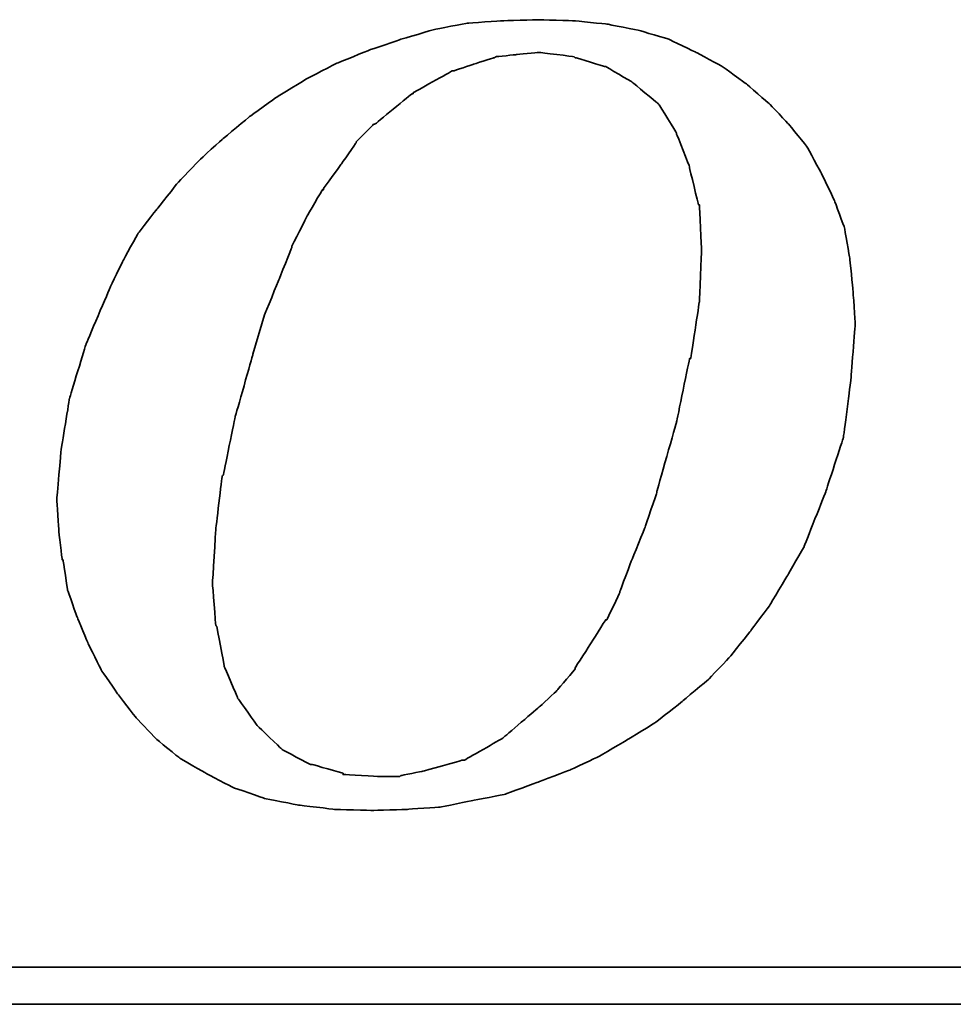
# Model space of a CAD drawing. Header units: millimetres. Extents: x 168 to 651, y 608 to 775.
# Tile 37 of 54: x 547.41 to 555.03, y 656.03 to 664.07. Entities that reach past the tile are written whole.
import ezdxf

# ---------------------------------------------------------------- set-up
doc = ezdxf.new("R2010")
doc.units = ezdxf.units.MM
doc.layers.add('DIM', color=4, linetype='Continuous')
doc.layers.add('layer 1', color=7, linetype='Continuous')

# ---------------------------------------------------------------- blocks, each defined once
blk = doc.blocks.new('TBI MOTION logo(完整正式版)')
at = {"layer": 'layer 1', "color": 22, "lineweight": 35}
for points, knots in [([(-11.34375, -6.98375), (-11.34375, -6.98375), (-10.91375, -7.43875), (-10.91375, -7.43875), (-10.91375, -7.43875), (-10.91375, -7.43875), (-10.38625, -7.87125), (-10.38625, -7.87125), (-10.38625, -7.87125), (-10.38625, -7.87125), (-9.81125, -8.20375), (-9.81125, -8.20375), (-9.81125, -8.20375), (-9.81125, -8.20375), (-9.21125, -8.51875), (-9.21125, -8.51875), (-9.21125, -8.51875), (-9.21125, -8.51875), (-8.51625, -8.75875), (-8.51625, -8.75875), (-8.51625, -8.75875), (-8.51625, -8.75875), (-7.77125, -8.90375), (-7.77125, -8.90375), (-7.77125, -8.90375), (-7.77125, -8.90375), (-6.97875, -8.99875), (-6.97875, -8.99875), (-6.97875, -8.99875), (-6.97875, -8.99875), (-6.14125, -9.02375), (-6.14125, -9.02375), (-6.14125, -9.02375), (-6.14125, -9.02375), (-5.37125, -8.99875), (-5.37125, -8.99875), (-5.37125, -8.99875), (-5.37125, -8.99875), (-4.65375, -8.94875), (-4.65375, -8.94875), (-4.65375, -8.94875), (-4.65375, -8.94875), (-3.93375, -8.80625), (-3.93375, -8.80625), (-3.93375, -8.80625), (-3.93375, -8.80625), (-3.21375, -8.66375), (-3.21375, -8.66375), (-3.21375, -8.66375), (-3.21375, -8.66375), (-2.49375, -8.39875), (-2.49375, -8.39875), (-2.49375, -8.39875), (-2.49375, -8.39875), (-1.79875, -8.13375), (-1.79875, -8.13375), (-1.79875, -8.13375), (-1.79875, -8.13375), (-1.17375, -7.84375), (-1.17375, -7.84375), (-1.17375, -7.84375), (-1.17375, -7.84375), (-0.52375, -7.46375), (-0.52375, -7.46375), (-0.52375, -7.46375), (-0.52375, -7.46375), (0.10124, -7.07875), (0.10124, -7.07875), (0.10124, -7.07875), (0.10124, -7.07875), (0.67625, -6.62375), (0.67625, -6.62375), (0.67625, -6.62375), (0.67625, -6.62375), (1.24874, -6.14375), (1.24874, -6.14375), (1.24874, -6.14375), (1.24874, -6.14375), (1.72874, -5.64125), (1.72874, -5.64125), (1.72874, -5.64125), (1.72874, -5.64125), (2.18624, -5.06375), (2.18624, -5.06375), (2.18624, -5.06375), (2.18624, -5.06375), (2.61625, -4.48874), (2.61625, -4.48874), (2.61625, -4.48874), (2.61625, -4.48874), (3.00125, -3.83874), (3.00125, -3.83874), (3.00125, -3.83874), (3.00125, -3.83874), (3.36124, -3.21374), (3.36124, -3.21374), (3.36124, -3.21374), (3.36124, -3.21374), (3.84374, -1.99125), (3.84374, -1.99125), (3.84374, -1.99125), (3.84374, -1.99125), (4.22625, -0.81875), (4.22625, -0.81875), (4.22625, -0.81875), (4.22625, -0.81875), (4.39125, 0.45624), (4.39125, 0.45624), (4.39125, 0.45624), (4.39125, 0.45624), (4.48874, 1.70124), (4.48874, 1.70124), (4.48874, 1.70124), (4.48874, 1.70124), (4.43874, 2.44625), (4.43874, 2.44625), (4.43874, 2.44625), (4.43874, 2.44625), (4.36874, 3.14125), (4.36874, 3.14125), (4.36874, 3.14125), (4.36874, 3.14125), (4.25125, 3.81125), (4.25125, 3.81125), (4.25125, 3.81125), (4.25125, 3.81125), (4.03124, 4.41125), (4.03124, 4.41125), (4.03124, 4.41125), (4.03124, 4.41125), (3.74374, 5.01125), (3.74374, 5.01125), (3.74374, 5.01125), (3.74374, 5.01125), (3.43124, 5.58875), (3.43124, 5.58875), (3.43124, 5.58875), (3.43124, 5.58875), (3.02625, 6.09125), (3.02625, 6.09125), (3.02625, 6.09125), (3.02625, 6.09125), (2.59374, 6.54875), (2.59374, 6.54875), (2.59374, 6.54875), (2.59374, 6.54875), (2.09124, 6.98125), (2.09124, 6.98125), (2.09124, 6.98125), (2.09124, 6.98125), (1.56124, 7.36625), (1.56124, 7.36625), (1.56124, 7.36625), (1.56124, 7.36625), (0.98624, 7.67625), (0.98624, 7.67625), (0.98624, 7.67625), (0.98624, 7.67625), (0.38624, 7.96375), (0.38624, 7.96375), (0.38624, 7.96375), (0.38624, 7.96375), (-0.25875, 8.15625), (-0.25875, 8.15625), (-0.25875, 8.15625), (-0.25875, 8.15625), (-0.98125, 8.30125), (-0.98125, 8.30125), (-0.98125, 8.30125), (-0.98125, 8.30125), (-1.70124, 8.37125), (-1.70124, 8.37125), (-1.70124, 8.37125), (-1.70124, 8.37125), (-2.49375, 8.39624), (-2.49375, 8.39624), (-2.49375, 8.39624), (-2.49375, 8.39624), (-3.28625, 8.37125), (-3.28625, 8.37125), (-3.28625, 8.37125), (-3.28625, 8.37125), (-4.05125, 8.32125), (-4.05125, 8.32125), (-4.05125, 8.32125), (-4.05125, 8.32125), (-4.77375, 8.18125), (-4.77375, 8.18125), (-4.77375, 8.18125), (-4.77375, 8.18125), (-5.51625, 7.96375), (-5.51625, 7.96375), (-5.51625, 7.96375), (-5.51625, 7.96375), (-6.21125, 7.72625), (-6.21125, 7.72625), (-6.21125, 7.72625), (-6.21125, 7.72625), (-6.92875, 7.43625), (-6.92875, 7.43625), (-6.92875, 7.43625), (-6.92875, 7.43625), (-7.57875, 7.10125), (-7.57875, 7.10125), (-7.57875, 7.10125), (-7.57875, 7.10125), (-8.24875, 6.69125), (-8.24875, 6.69125), (-8.24875, 6.69125), (-8.24875, 6.69125), (-8.84875, 6.26125), (-8.84875, 6.26125), (-8.84875, 6.26125), (-8.84875, 6.26125), (-9.42625, 5.78125), (-9.42625, 5.78125), (-9.42625, 5.78125), (-9.42625, 5.78125), (-9.95375, 5.30125), (-9.95375, 5.30125), (-9.95375, 5.30125), (-9.95375, 5.30125), (-10.43375, 4.79624), (-10.43375, 4.79624), (-10.43375, 4.79624), (-10.43375, 4.79624), (-10.88875, 4.22125), (-10.88875, 4.22125), (-10.88875, 4.22125), (-10.88875, 4.22125), (-11.29875, 3.69375), (-11.29875, 3.69375), (-11.29875, 3.69375), (-11.29875, 3.69375), (-11.63375, 3.09125), (-11.63375, 3.09125), (-11.63375, 3.09125), (-11.63375, 3.09125), (-11.91875, 2.49625), (-11.91875, 2.49625), (-11.91875, 2.49625), (-11.91875, 2.49625), (-12.44875, 1.24625), (-12.44875, 1.24625), (-12.44875, 1.24625), (-12.44875, 1.24625), (-12.80875, 0.06874), (-12.80875, 0.06874), (-12.80875, 0.06874), (-12.80875, 0.06874), (-12.99875, -1.07875), (-12.99875, -1.07875), (-12.99875, -1.07875), (-12.99875, -1.07875), (-13.09375, -2.18375), (-13.09375, -2.18375), (-13.09375, -2.18375), (-13.09375, -2.18375), (-13.04875, -2.85375), (-13.04875, -2.85375), (-13.04875, -2.85375), (-13.04875, -2.85375), (-12.97375, -3.50375), (-12.97375, -3.50375), (-12.97375, -3.50375), (-12.97375, -3.50375), (-12.95375, -3.50375), (-12.95375, -3.50375), (-12.95375, -3.50375), (-12.95375, -3.50375), (-12.85375, -4.17375), (-12.85375, -4.17375), (-12.85375, -4.17375), (-12.85375, -4.17375), (-12.63875, -4.77624), (-12.63875, -4.77624), (-12.63875, -4.77624), (-12.63875, -4.77624), (-12.39875, -5.35125), (-12.39875, -5.35125), (-12.39875, -5.35125), (-12.39875, -5.35125), (-12.11375, -5.92875), (-12.11375, -5.92875), (-12.11375, -5.92875), (-12.11375, -5.92875), (-11.75375, -6.45375), (-11.75375, -6.45375), (-11.75375, -6.45375), (-11.75375, -6.45375), (-11.34375, -6.98375), (-11.34375, -6.98375)], [0, 0, 0, 0, 0.01369863, 0.01369863, 0.01369863, 0.01369864, 0.02739726, 0.02739726, 0.02739726, 0.02739727, 0.04109589, 0.04109589, 0.04109589, 0.0410959, 0.05479452, 0.05479452, 0.05479452, 0.05479453, 0.06849315, 0.06849315, 0.06849315, 0.06849316, 0.08219178, 0.08219178, 0.08219178, 0.08219179, 0.09589041, 0.09589041, 0.09589041, 0.09589042, 0.10958904, 0.10958904, 0.10958904, 0.10958905, 0.12328767, 0.12328767, 0.12328767, 0.12328768, 0.1369863, 0.1369863, 0.1369863, 0.13698631, 0.15068493, 0.15068493, 0.15068493, 0.15068494, 0.16438356, 0.16438356, 0.16438356, 0.16438357, 0.17808219, 0.17808219, 0.17808219, 0.1780822, 0.19178082, 0.19178082, 0.19178082, 0.19178083, 0.20547945, 0.20547945, 0.20547945, 0.20547946, 0.21917808, 0.21917808, 0.21917808, 0.21917809, 0.23287671, 0.23287671, 0.23287671, 0.23287672, 0.24657534, 0.24657534, 0.24657534, 0.24657535, 0.26027397, 0.26027397, 0.26027397, 0.26027398, 0.2739726, 0.2739726, 0.2739726, 0.27397261, 0.28767123, 0.28767123, 0.28767123, 0.28767124, 0.30136986, 0.30136986, 0.30136986, 0.30136987, 0.31506849, 0.31506849, 0.31506849, 0.3150685, 0.32876712, 0.32876712, 0.32876712, 0.32876713, 0.34246575, 0.34246575, 0.34246575, 0.34246576, 0.35616438, 0.35616438, 0.35616438, 0.35616439, 0.36986301, 0.36986301, 0.36986301, 0.36986302, 0.38356164, 0.38356164, 0.38356164, 0.38356165, 0.39726027, 0.39726027, 0.39726027, 0.39726028, 0.4109589, 0.4109589, 0.4109589, 0.41095891, 0.42465753, 0.42465753, 0.42465753, 0.42465754, 0.43835616, 0.43835616, 0.43835616, 0.43835617, 0.45205479, 0.45205479, 0.45205479, 0.4520548, 0.46575342, 0.46575342, 0.46575342, 0.46575343, 0.47945205, 0.47945205, 0.47945205, 0.47945206, 0.49315068, 0.49315068, 0.49315068, 0.49315069, 0.50684932, 0.50684932, 0.50684932, 0.50684933, 0.52054795, 0.52054795, 0.52054795, 0.52054796, 0.53424658, 0.53424658, 0.53424658, 0.53424659, 0.54794521, 0.54794521, 0.54794521, 0.54794522, 0.56164384, 0.56164384, 0.56164384, 0.56164385, 0.57534247, 0.57534247, 0.57534247, 0.57534248, 0.5890411, 0.5890411, 0.5890411, 0.58904111, 0.60273973, 0.60273973, 0.60273973, 0.60273974, 0.61643836, 0.61643836, 0.61643836, 0.61643837, 0.63013699, 0.63013699, 0.63013699, 0.630137, 0.64383562, 0.64383562, 0.64383562, 0.64383563, 0.65753425, 0.65753425, 0.65753425, 0.65753426, 0.67123288, 0.67123288, 0.67123288, 0.67123289, 0.68493151, 0.68493151, 0.68493151, 0.68493152, 0.69863014, 0.69863014, 0.69863014, 0.69863015, 0.71232877, 0.71232877, 0.71232877, 0.71232878, 0.7260274, 0.7260274, 0.7260274, 0.72602741, 0.73972603, 0.73972603, 0.73972603, 0.73972604, 0.75342466, 0.75342466, 0.75342466, 0.75342467, 0.76712329, 0.76712329, 0.76712329, 0.7671233, 0.78082192, 0.78082192, 0.78082192, 0.78082193, 0.79452055, 0.79452055, 0.79452055, 0.79452056, 0.80821918, 0.80821918, 0.80821918, 0.80821919, 0.82191781, 0.82191781, 0.82191781, 0.82191782, 0.83561644, 0.83561644, 0.83561644, 0.83561645, 0.84931507, 0.84931507, 0.84931507, 0.84931508, 0.8630137, 0.8630137, 0.8630137, 0.86301371, 0.87671233, 0.87671233, 0.87671233, 0.87671234, 0.89041096, 0.89041096, 0.89041096, 0.89041097, 0.90410959, 0.90410959, 0.90410959, 0.9041096, 0.91780822, 0.91780822, 0.91780822, 0.91780823, 0.93150685, 0.93150685, 0.93150685, 0.93150686, 0.94520548, 0.94520548, 0.94520548, 0.94520549, 0.95890411, 0.95890411, 0.95890411, 0.95890412, 0.97260274, 0.97260274, 0.97260274, 0.97260275, 0.98630137, 0.98630137, 0.98630137, 0.98630138, 1, 1, 1, 1]), ([(-8.77875, 1.03124), (-8.77875, 1.03124), (-8.51625, 1.89625), (-8.51625, 1.89625), (-8.51625, 1.89625), (-8.51625, 1.89625), (-8.20375, 2.66375), (-8.20375, 2.66375), (-8.20375, 2.66375), (-8.20375, 2.66375), (-7.91625, 3.38125), (-7.91625, 3.38125), (-7.91625, 3.38125), (-7.91625, 3.38125), (-7.91625, 3.40624), (-7.91625, 3.40624), (-7.91625, 3.40624), (-7.91625, 3.40624), (-7.57875, 4.07624), (-7.57875, 4.07624), (-7.57875, 4.07624), (-7.57875, 4.07624), (-7.24375, 4.65125), (-7.24375, 4.65125), (-7.24375, 4.65125), (-7.24375, 4.65125), (-7.21875, 4.65125), (-7.21875, 4.65125), (-7.21875, 4.65125), (-7.21875, 4.65125), (-7.21875, 4.67624), (-7.21875, 4.67624), (-7.21875, 4.67624), (-7.21875, 4.67624), (-6.83625, 5.20375), (-6.83625, 5.20375), (-6.83625, 5.20375), (-6.83625, 5.20375), (-6.49875, 5.68625), (-6.49875, 5.68625), (-6.49875, 5.68625), (-6.49875, 5.68625), (-6.49875, 5.70625), (-6.49875, 5.70625), (-6.49875, 5.70625), (-6.49875, 5.70625), (-6.11625, 6.09125), (-6.11625, 6.09125), (-6.11625, 6.09125), (-6.11625, 6.09125), (-6.09125, 6.09125), (-6.09125, 6.09125), (-6.09125, 6.09125), (-6.09125, 6.09125), (-5.27375, 6.76625), (-5.27375, 6.76625), (-5.27375, 6.76625), (-5.27375, 6.76625), (-5.24875, 6.76625), (-5.24875, 6.76625), (-5.24875, 6.76625), (-5.24875, 6.76625), (-5.24875, 6.78625), (-5.24875, 6.78625), (-5.24875, 6.78625), (-5.24875, 6.78625), (-4.38875, 7.26624), (-4.38875, 7.26624), (-4.38875, 7.26624), (-4.38875, 7.26624), (-4.36125, 7.26624), (-4.36125, 7.26624), (-4.36125, 7.26624), (-4.36125, 7.26624), (-3.93375, 7.41125), (-3.93375, 7.41125), (-3.93375, 7.41125), (-3.93375, 7.41125), (-3.47375, 7.55625), (-3.47375, 7.55625), (-3.47375, 7.55625), (-3.47375, 7.55625), (-3.45375, 7.55625), (-3.45375, 7.55625), (-3.45375, 7.55625), (-3.45375, 7.55625), (-3.42875, 7.58124), (-3.42875, 7.58124), (-3.42875, 7.58124), (-3.42875, 7.58124), (-2.97375, 7.62625), (-2.97375, 7.62625), (-2.97375, 7.62625), (-2.97375, 7.62625), (-2.49375, 7.67625), (-2.49375, 7.67625), (-2.49375, 7.67625), (-2.49375, 7.67625), (-2.46875, 7.67625), (-2.46875, 7.67625), (-2.46875, 7.67625), (-2.46875, 7.67625), (-1.70124, 7.58124), (-1.70124, 7.58124), (-1.70124, 7.58124), (-1.70124, 7.58124), (-1.67875, 7.55625), (-1.67875, 7.55625), (-1.67875, 7.55625), (-1.67875, 7.55625), (-1.65375, 7.55625), (-1.65375, 7.55625), (-1.65375, 7.55625), (-1.65375, 7.55625), (-1.03125, 7.36625), (-1.03125, 7.36625), (-1.03125, 7.36625), (-1.03125, 7.36625), (-1.00625, 7.36625), (-1.00625, 7.36625), (-1.00625, 7.36625), (-1.00625, 7.36625), (-0.43124, 7.02624), (-0.43124, 7.02624), (-0.43124, 7.02624), (-0.43124, 7.02624), (-0.40625, 7.00624), (-0.40625, 7.00624), (-0.40625, 7.00624), (-0.40625, 7.00624), (0.12124, 6.57124), (0.12124, 6.57124), (0.12124, 6.57124), (0.12124, 6.57124), (0.14624, 6.54875), (0.14624, 6.54875), (0.14624, 6.54875), (0.14624, 6.54875), (0.17124, 6.52375), (0.17124, 6.52375), (0.17124, 6.52375), (0.17124, 6.52375), (0.55625, 5.89875), (0.55625, 5.89875), (0.55625, 5.89875), (0.55625, 5.89875), (0.55625, 5.87625), (0.55625, 5.87625), (0.55625, 5.87625), (0.55625, 5.87625), (0.84124, 5.15625), (0.84124, 5.15625), (0.84124, 5.15625), (0.84124, 5.15625), (0.84124, 5.13125), (0.84124, 5.13125), (0.84124, 5.13125), (0.84124, 5.13125), (1.03624, 4.31875), (1.03624, 4.31875), (1.03624, 4.31875), (1.03624, 4.31875), (1.05624, 4.31875), (1.05624, 4.31875), (1.05624, 4.31875), (1.05624, 4.31875), (1.05624, 4.29125), (1.05624, 4.29125), (1.05624, 4.29125), (1.05624, 4.29125), (1.10625, 3.33125), (1.10625, 3.33125), (1.10625, 3.33125), (1.10625, 3.33125), (1.10625, 3.30875), (1.10625, 3.30875), (1.10625, 3.30875), (1.10625, 3.30875), (1.05624, 2.20624), (1.05624, 2.20624), (1.05624, 2.20624), (1.05624, 2.20624), (1.05624, 2.18124), (1.05624, 2.18124), (1.05624, 2.18124), (1.05624, 2.18124), (0.86624, 0.93624), (0.86624, 0.93624), (0.86624, 0.93624), (0.86624, 0.93624), (0.84124, 0.93624), (0.84124, 0.93624), (0.84124, 0.93624), (0.84124, 0.93624), (0.55625, -0.45874), (0.55625, -0.45874), (0.55625, -0.45874), (0.55625, -0.45874), (0.12124, -1.99125), (0.12124, -1.99125), (0.12124, -1.99125), (0.12124, -1.99125), (0.12124, -2.01874), (0.12124, -2.01874), (0.12124, -2.01874), (0.12124, -2.01874), (-0.13874, -2.78375), (-0.13874, -2.78375), (-0.13874, -2.78375), (-0.13874, -2.78375), (-0.43124, -3.50375), (-0.43124, -3.50375), (-0.43124, -3.50375), (-0.43124, -3.50375), (-0.69375, -4.19875), (-0.69375, -4.19875), (-0.69375, -4.19875), (-0.69375, -4.19875), (-0.69375, -4.22375), (-0.69375, -4.22375), (-0.69375, -4.22375), (-0.69375, -4.22375), (-0.98125, -4.82374), (-0.98125, -4.82374), (-0.98125, -4.82374), (-0.98125, -4.82374), (-1.00625, -4.82374), (-1.00625, -4.82374), (-1.00625, -4.82374), (-1.00625, -4.82374), (-1.33875, -5.35125), (-1.33875, -5.35125), (-1.33875, -5.35125), (-1.33875, -5.35125), (-1.67875, -5.87875), (-1.67875, -5.87875), (-1.67875, -5.87875), (-1.67875, -5.87875), (-1.67875, -5.90375), (-1.67875, -5.90375), (-1.67875, -5.90375), (-1.67875, -5.90375), (-2.05875, -6.35875), (-2.05875, -6.35875), (-2.05875, -6.35875), (-2.05875, -6.35875), (-2.08375, -6.38375), (-2.08375, -6.38375), (-2.08375, -6.38375), (-2.08375, -6.38375), (-2.46875, -6.74375), (-2.46875, -6.74375), (-2.46875, -6.74375), (-2.46875, -6.74375), (-3.25875, -7.41625), (-3.25875, -7.41625), (-3.25875, -7.41625), (-3.25875, -7.41625), (-3.28625, -7.43875), (-3.28625, -7.43875), (-3.28625, -7.43875), (-3.28625, -7.43875), (-4.12375, -7.91875), (-4.12375, -7.91875), (-4.12375, -7.91875), (-4.12375, -7.91875), (-4.14875, -7.91875), (-4.14875, -7.91875), (-4.14875, -7.91875), (-4.14875, -7.91875), (-4.17125, -7.91875), (-4.17125, -7.91875), (-4.17125, -7.91875), (-4.17125, -7.91875), (-5.03375, -8.15875), (-5.03375, -8.15875), (-5.03375, -8.15875), (-5.03375, -8.15875), (-5.51625, -8.25625), (-5.51625, -8.25625), (-5.51625, -8.25625), (-5.51625, -8.25625), (-5.54125, -8.27875), (-5.54125, -8.27875), (-5.54125, -8.27875), (-5.54125, -8.27875), (-5.56375, -8.27875), (-5.56375, -8.27875), (-5.56375, -8.27875), (-5.56375, -8.27875), (-5.99625, -8.27875), (-5.99625, -8.27875), (-5.99625, -8.27875), (-5.99625, -8.27875), (-6.76375, -8.23125), (-6.76375, -8.23125), (-6.76375, -8.23125), (-6.76375, -8.23125), (-6.78875, -8.23125), (-6.78875, -8.23125), (-6.78875, -8.23125), (-6.78875, -8.23125), (-6.78875, -8.20375), (-6.78875, -8.20375), (-6.78875, -8.20375), (-6.78875, -8.20375), (-7.45875, -8.01375), (-7.45875, -8.01375), (-7.45875, -8.01375), (-7.45875, -8.01375), (-7.48375, -8.01375), (-7.48375, -8.01375), (-7.48375, -8.01375), (-7.48375, -8.01375), (-7.50875, -8.01375), (-7.50875, -8.01375), (-7.50875, -8.01375), (-7.50875, -8.01375), (-8.13125, -7.67875), (-8.13125, -7.67875), (-8.13125, -7.67875), (-8.13125, -7.67875), (-8.15625, -7.65375), (-8.15625, -7.65375), (-8.15625, -7.65375), (-8.15625, -7.65375), (-8.65875, -7.17375), (-8.65875, -7.17375), (-8.65875, -7.17375), (-8.65875, -7.17375), (-8.68375, -7.14875), (-8.68375, -7.14875), (-8.68375, -7.14875), (-8.68375, -7.14875), (-9.08875, -6.57375), (-9.08875, -6.57375), (-9.08875, -6.57375), (-9.08875, -6.57375), (-9.11375, -6.54875), (-9.11375, -6.54875), (-9.11375, -6.54875), (-9.11375, -6.54875), (-9.11375, -6.52875), (-9.11375, -6.52875), (-9.11375, -6.52875), (-9.11375, -6.52875), (-9.40375, -5.85375), (-9.40375, -5.85375), (-9.40375, -5.85375), (-9.40375, -5.85375), (-9.40375, -5.82875), (-9.40375, -5.82875), (-9.40375, -5.82875), (-9.40375, -5.82875), (-9.56875, -4.96875), (-9.56875, -4.96875), (-9.56875, -4.96875), (-9.56875, -4.96875), (-9.59375, -4.94375), (-9.59375, -4.94375), (-9.59375, -4.94375), (-9.59375, -4.94375), (-9.66375, -4.03375), (-9.66375, -4.03375), (-9.66375, -4.03375), (-9.66375, -4.03375), (-9.66375, -4.00875), (-9.66375, -4.00875), (-9.66375, -4.00875), (-9.66375, -4.00875), (-9.59375, -2.85375), (-9.59375, -2.85375), (-9.59375, -2.85375), (-9.59375, -2.85375), (-9.45125, -1.65875), (-9.45125, -1.65875), (-9.45125, -1.65875), (-9.45125, -1.65875), (-9.42625, -1.63375), (-9.42625, -1.63375), (-9.42625, -1.63375), (-9.42625, -1.63375), (-9.16125, -0.33875), (-9.16125, -0.33875), (-9.16125, -0.33875), (-9.16125, -0.33875), (-8.77875, 1.00624), (-8.77875, 1.00624), (-8.77875, 1.00624), (-8.77875, 1.00624), (-8.77875, 1.03124), (-8.77875, 1.03124)], [0, 0, 0, 0, 0.01020408, 0.01020408, 0.01020408, 0.01020409, 0.02040816, 0.02040816, 0.02040816, 0.02040817, 0.03061224, 0.03061224, 0.03061224, 0.03061225, 0.04081633, 0.04081633, 0.04081633, 0.04081634, 0.05102041, 0.05102041, 0.05102041, 0.05102042, 0.06122449, 0.06122449, 0.06122449, 0.0612245, 0.07142857, 0.07142857, 0.07142857, 0.07142858, 0.08163265, 0.08163265, 0.08163265, 0.08163266, 0.09183673, 0.09183673, 0.09183673, 0.09183674, 0.10204082, 0.10204082, 0.10204082, 0.10204083, 0.1122449, 0.1122449, 0.1122449, 0.11224491, 0.12244898, 0.12244898, 0.12244898, 0.12244899, 0.13265306, 0.13265306, 0.13265306, 0.13265307, 0.14285714, 0.14285714, 0.14285714, 0.14285715, 0.15306122, 0.15306122, 0.15306122, 0.15306123, 0.16326531, 0.16326531, 0.16326531, 0.16326532, 0.17346939, 0.17346939, 0.17346939, 0.1734694, 0.18367347, 0.18367347, 0.18367347, 0.18367348, 0.19387755, 0.19387755, 0.19387755, 0.19387756, 0.20408163, 0.20408163, 0.20408163, 0.20408164, 0.21428571, 0.21428571, 0.21428571, 0.21428572, 0.2244898, 0.2244898, 0.2244898, 0.22448981, 0.23469388, 0.23469388, 0.23469388, 0.23469389, 0.24489796, 0.24489796, 0.24489796, 0.24489797, 0.25510204, 0.25510204, 0.25510204, 0.25510205, 0.26530612, 0.26530612, 0.26530612, 0.26530613, 0.2755102, 0.2755102, 0.2755102, 0.27551021, 0.28571429, 0.28571429, 0.28571429, 0.2857143, 0.29591837, 0.29591837, 0.29591837, 0.29591838, 0.30612245, 0.30612245, 0.30612245, 0.30612246, 0.31632653, 0.31632653, 0.31632653, 0.31632654, 0.32653061, 0.32653061, 0.32653061, 0.32653062, 0.33673469, 0.33673469, 0.33673469, 0.3367347, 0.34693878, 0.34693878, 0.34693878, 0.34693879, 0.35714286, 0.35714286, 0.35714286, 0.35714287, 0.36734694, 0.36734694, 0.36734694, 0.36734695, 0.37755102, 0.37755102, 0.37755102, 0.37755103, 0.3877551, 0.3877551, 0.3877551, 0.38775511, 0.39795918, 0.39795918, 0.39795918, 0.39795919, 0.40816327, 0.40816327, 0.40816327, 0.40816328, 0.41836735, 0.41836735, 0.41836735, 0.41836736, 0.42857143, 0.42857143, 0.42857143, 0.42857144, 0.43877551, 0.43877551, 0.43877551, 0.43877552, 0.44897959, 0.44897959, 0.44897959, 0.4489796, 0.45918367, 0.45918367, 0.45918367, 0.45918368, 0.46938776, 0.46938776, 0.46938776, 0.46938777, 0.47959184, 0.47959184, 0.47959184, 0.47959185, 0.48979592, 0.48979592, 0.48979592, 0.48979593, 0.5, 0.5, 0.5, 0.50000001, 0.51020408, 0.51020408, 0.51020408, 0.51020409, 0.52040816, 0.52040816, 0.52040816, 0.52040817, 0.53061224, 0.53061224, 0.53061224, 0.53061225, 0.54081633, 0.54081633, 0.54081633, 0.54081634, 0.55102041, 0.55102041, 0.55102041, 0.55102042, 0.56122449, 0.56122449, 0.56122449, 0.5612245, 0.57142857, 0.57142857, 0.57142857, 0.57142858, 0.58163265, 0.58163265, 0.58163265, 0.58163266, 0.59183673, 0.59183673, 0.59183673, 0.59183674, 0.60204082, 0.60204082, 0.60204082, 0.60204083, 0.6122449, 0.6122449, 0.6122449, 0.61224491, 0.62244898, 0.62244898, 0.62244898, 0.62244899, 0.63265306, 0.63265306, 0.63265306, 0.63265307, 0.64285714, 0.64285714, 0.64285714, 0.64285715, 0.65306122, 0.65306122, 0.65306122, 0.65306123, 0.66326531, 0.66326531, 0.66326531, 0.66326532, 0.67346939, 0.67346939, 0.67346939, 0.6734694, 0.68367347, 0.68367347, 0.68367347, 0.68367348, 0.69387755, 0.69387755, 0.69387755, 0.69387756, 0.70408163, 0.70408163, 0.70408163, 0.70408164, 0.71428571, 0.71428571, 0.71428571, 0.71428572, 0.7244898, 0.7244898, 0.7244898, 0.72448981, 0.73469388, 0.73469388, 0.73469388, 0.73469389, 0.74489796, 0.74489796, 0.74489796, 0.74489797, 0.75510204, 0.75510204, 0.75510204, 0.75510205, 0.76530612, 0.76530612, 0.76530612, 0.76530613, 0.7755102, 0.7755102, 0.7755102, 0.77551021, 0.78571429, 0.78571429, 0.78571429, 0.7857143, 0.79591837, 0.79591837, 0.79591837, 0.79591838, 0.80612245, 0.80612245, 0.80612245, 0.80612246, 0.81632653, 0.81632653, 0.81632653, 0.81632654, 0.82653061, 0.82653061, 0.82653061, 0.82653062, 0.83673469, 0.83673469, 0.83673469, 0.8367347, 0.84693878, 0.84693878, 0.84693878, 0.84693879, 0.85714286, 0.85714286, 0.85714286, 0.85714287, 0.86734694, 0.86734694, 0.86734694, 0.86734695, 0.87755102, 0.87755102, 0.87755102, 0.87755103, 0.8877551, 0.8877551, 0.8877551, 0.88775511, 0.89795918, 0.89795918, 0.89795918, 0.89795919, 0.90816327, 0.90816327, 0.90816327, 0.90816328, 0.91836735, 0.91836735, 0.91836735, 0.91836736, 0.92857143, 0.92857143, 0.92857143, 0.92857144, 0.93877551, 0.93877551, 0.93877551, 0.93877552, 0.94897959, 0.94897959, 0.94897959, 0.9489796, 0.95918367, 0.95918367, 0.95918367, 0.95918368, 0.96938776, 0.96938776, 0.96938776, 0.96938777, 0.97959184, 0.97959184, 0.97959184, 0.97959185, 0.98979592, 0.98979592, 0.98979592, 0.98979593, 1, 1, 1, 1]), ([(75.90875, -9.47875), (75.90875, -9.47875), (75.90875, -12.28625), (75.90875, -12.28625), (75.90875, -12.28625), (75.90875, -12.28625), (75.90875, -12.47875), (75.90875, -12.47875), (75.90875, -12.47875), (75.90875, -12.47875), (75.71625, -12.47875), (75.71625, -12.47875), (75.71625, -12.47875), (75.71625, -12.47875), (-88.32875, -12.47875), (-88.32875, -12.47875), (-88.32875, -12.47875), (-88.32875, -12.47875), (-88.32875, -13.29375), (-88.32875, -13.29375), (-88.32875, -13.29375), (-88.32875, -13.29375), (82.89125, -13.29375), (82.89125, -13.29375), (82.89125, -13.29375), (82.89125, -13.29375), (75.90875, -9.47875), (75.90875, -9.47875)], [0, 0, 0, 0, 0.14285714, 0.14285714, 0.14285714, 0.14285715, 0.28571429, 0.28571429, 0.28571429, 0.2857143, 0.42857143, 0.42857143, 0.42857143, 0.42857144, 0.57142857, 0.57142857, 0.57142857, 0.57142858, 0.71428571, 0.71428571, 0.71428571, 0.71428572, 0.85714286, 0.85714286, 0.85714286, 0.85714287, 1, 1, 1, 1])]:
    blk.add_open_spline(points, degree=3, knots=knots, dxfattribs=at)

msp = doc.modelspace()

# ---------------------------------------------------------------- block references
at = {"layer": 'DIM', "color": 7, "xscale": 0.3705098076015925, "yscale": 0.3705098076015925, "zscale": 0.3705098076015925}
msp.add_blockref('TBI MOTION logo(完整正式版)', (552.565, 660.9565), dxfattribs=at)

doc.saveas('drawing.dxf')
